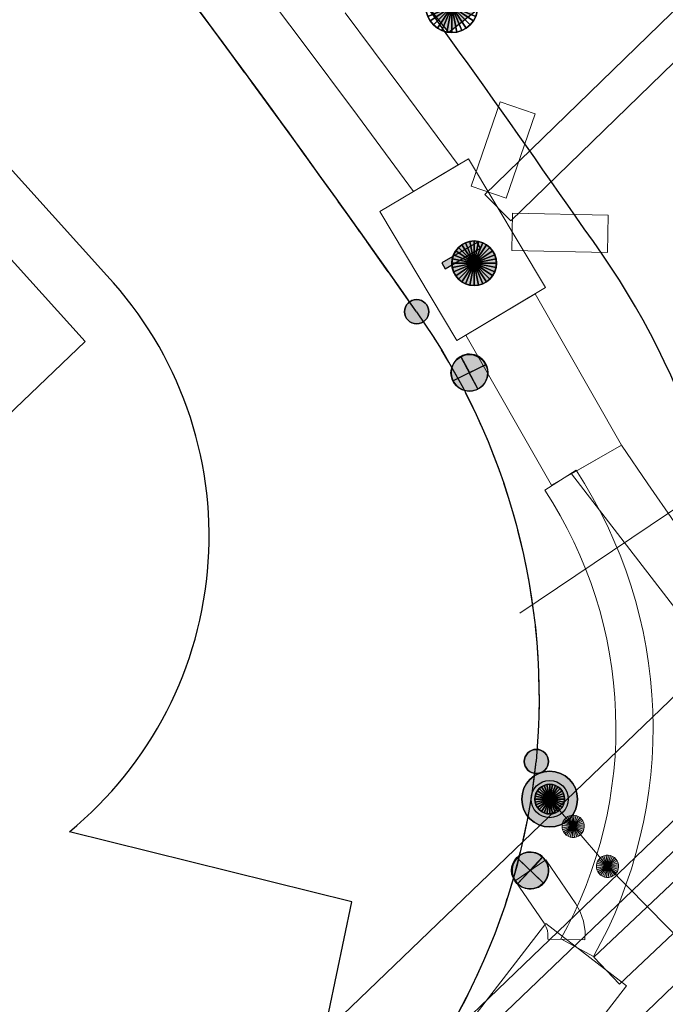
# Model space of a CAD drawing. Header units: metres. Extents: x 2695560 to 2696939, y 1260491 to 1262050.
# Tile 188 of 256: x 2695706 to 2695715, y 1261016 to 1261029. Entities that reach past the tile are written whole.
import ezdxf

# ---------------------------------------------------------------- set-up
doc = ezdxf.new("R2010")
doc.units = ezdxf.units.M
doc.linetypes.add('AUSGEZOGEN', pattern=[0])
doc.linetypes.add('STRICHLINIE_S4', pattern=[0.66, 0.5, -0.16])
for name, color, linetype in [('XR$1$AV_Grenzpunkte', 7, 'AUSGEZOGEN'), ('XR$1$AV_Linien (BB)', 7, 'AUSGEZOGEN'), ('XR$1$AV_Selbst. und dauerne Rechte', 7, 'AUSGEZOGEN'), ('XR$1$AW_LK_Schachtdeckel', 24, 'AUSGEZOGEN'), ('XR$1$EW_LK_Bauwerk_FL_Linie_Punkt', 1, 'AUSGEZOGEN'), ('XR$1$EW_LK_Knoten', 1, 'AUSGEZOGEN'), ('XR$1$Liegenschaftsgrenzen', 7, 'AUSGEZOGEN'), ('XR$1$PFAV', 255, 'AUSGEZOGEN'), ('XR$1$PFAW', 255, 'AUSGEZOGEN'), ('XR$1$PFEW', 255, 'AUSGEZOGEN'), ('XR$1$PFWA', 255, 'AUSGEZOGEN'), ('XR$1$RAEW', 8, 'AUSGEZOGEN'), ('XR$1$RP_Abstandslinie', 7, 'AUSGEZOGEN'), ('XR$1$WA_LK_Hydrant', 171, 'AUSGEZOGEN')]:
    doc.layers.add(name, color=color, linetype=linetype)
for name, color, linetype, lineweight in [('XR$2$ABW-LinieFlaeche-R-genau', 4, 'AUSGEZOGEN', 18), ('XR$2$ABW-Punkt', 6, 'AUSGEZOGEN', 18), ('XR$2$ELE-Flaeche-oberirdisch', 1, 'AUSGEZOGEN', 18), ('XR$2$ELE-LinieFlaeche-genau', 1, 'AUSGEZOGEN', 18), ('XR$2$ELE-Punkt', 1, 'AUSGEZOGEN', 18), ('XR$2$GAS-Linie-genau', 12, 'AUSGEZOGEN', 18), ('XR$2$KOM-Linie-U-genau', 91, 'AUSGEZOGEN', 18), ('XR$2$WAS-Linie-genau', 5, 'AUSGEZOGEN', 18), ('XR$2$WAS-Punkt', 5, 'AUSGEZOGEN', 18)]:
    doc.layers.add(name, color=color, linetype=linetype, lineweight=lineweight)

# ---------------------------------------------------------------- blocks, each defined once
blk = doc.blocks.new('COMPLEXOBJECT_358')
at = {"layer": 'XR$1$AV_Linien (BB)', "color": 7, "linetype": 'AUSGEZOGEN', "transparency": 33554687}
for centre, radius, start, end in [((5704.202, 11020.236), 10.685, 326.3382, 353.8459), ((5674.457, 11042.306), 47.712, 319.4138, 324.0778)]:
    blk.add_arc(centre, radius, start, end, dxfattribs=at)
blk = doc.blocks.new('COMPLEXOBJECT_441')
at = {"layer": 'XR$1$AV_Linien (BB)', "color": 7, "linetype": 'AUSGEZOGEN', "transparency": 33554687}
for centre, radius, start, end in [((5557.181, 10918.795), 189.302, 34.7268, 38.48502), ((5704.194, 11020.24), 10.692, 1.053, 36.7296)]:
    blk.add_arc(centre, radius, start, end, dxfattribs=at)
blk = doc.blocks.new('COMPLEXOBJECT_633')
at = {"layer": 'XR$1$AV_Linien (BB)', "color": 7, "linetype": 'AUSGEZOGEN', "transparency": 33554687}
blk.add_line((5706.344, 11026.006), (5695.847, 11037.644), dxfattribs=at)
blk.add_lwpolyline([(5704.837, 11010.71), (5705.56, 11013.233), (5706.089, 11013.052), (5706.314, 11013.677), (5706.887, 11013.562), (5707.367, 11015.494), (5709.122, 11015.117), (5709.637, 11017.583), (5705.838, 11018.524)], dxfattribs=at)
blk.add_arc((5702.569, 11022.503), 5.15, 309.4057, 42.8563, dxfattribs=at)
blk = doc.blocks.new('COMPLEXOBJECT_634')
at = {"layer": 'XR$1$AV_Linien (BB)', "color": 7, "linetype": 'AUSGEZOGEN', "transparency": 33554687}
for centre, radius, start, end in [((5553.205, 10915.063), 192.212, 35.07601, 36.86052), ((5703.159, 11020.324), 9.002, 354.5536, 35.2503), ((5703.113, 11020.407), 9.055, 313.8803, 354.0605)]:
    blk.add_arc(centre, radius, start, end, dxfattribs=at)
blk = doc.blocks.new('COMPLEXOBJECT_1156')
at = {"layer": 'XR$1$AV_Selbst. und dauerne Rechte', "color": 255, "linetype": 'AUSGEZOGEN', "transparency": 33554687}
for centre, radius, start, end in [((5551.553, 10913.861), 194.255, 35.08599, 42.09804), ((5703.159, 11020.324), 9.002, 354.5536, 35.2503), ((5703.113, 11020.407), 9.055, 313.8803, 354.0605)]:
    blk.add_arc(centre, radius, start, end, dxfattribs=at)
blk = doc.blocks.new('COMPLEXOBJECT_1157')
at = {"layer": 'XR$1$AV_Selbst. und dauerne Rechte', "color": 7, "linetype": 'STRICHLINIE_S4', "transparency": 33554687}
for centre, radius, start, end in [((5551.553, 10913.861), 194.255, 35.08599, 42.09804), ((5703.159, 11020.324), 9.002, 354.5536, 35.2503), ((5703.113, 11020.407), 9.055, 313.8803, 354.0605)]:
    blk.add_arc(centre, radius, start, end, dxfattribs=at)
blk = doc.blocks.new('COMPLEXOBJECT_1390')
at = {"layer": 'XR$1$Liegenschaftsgrenzen', "color": 7, "linetype": 'AUSGEZOGEN', "transparency": 33554687}
for centre, radius, start, end in [((5551.553, 10913.861), 194.255, 35.08599, 42.09804), ((5703.159, 11020.324), 9.002, 354.5536, 35.2503), ((5703.113, 11020.407), 9.055, 313.8803, 354.0605)]:
    blk.add_arc(centre, radius, start, end, dxfattribs=at)
blk = doc.blocks.new('BAV15')
at = {"layer": 'XR$1$PFAV', "transparency": 33554687}
blk.add_hatch(color=7, dxfattribs=at).paths.add_polyline_path([(0.5, 0), (0.49, 0.101), (0.459, 0.197), (0.41, 0.286), (0.344, 0.362), (0.264, 0.424), (0.174, 0.469), (0.076, 0.494), (-0.025, 0.499), (-0.125, 0.484), (-0.22, 0.449), (-0.306, 0.395), (-0.379, 0.326), (-0.437, 0.243), (-0.477, 0.15), (-0.497, 0.051), (-0.497, -0.051), (-0.477, -0.15), (-0.437, -0.243), (-0.379, -0.326), (-0.306, -0.395), (-0.22, -0.449), (-0.125, -0.484), (-0.025, -0.499), (0.076, -0.494), (0.174, -0.469), (0.264, -0.424), (0.344, -0.362), (0.41, -0.286), (0.459, -0.197), (0.49, -0.101)])
at = {"color": 7, "transparency": 33554687}
for start, end in [(90, 270), (270, 90)]:
    blk.add_arc((0, 0), 0.5, start, end, dxfattribs=at)
at = {"layer": 'XR$1$PFAV', "transparency": 33554687}
blk.add_circle((0, 0), 0.5, dxfattribs=at)
blk = doc.blocks.new('BAW2089')
at = {"layer": 'XR$1$PFAW', "transparency": 33554687}
blk.add_hatch(color=7, dxfattribs=at).paths.add_polyline_path([(-0.5, 0.5), (-0.5, -0.5), (0.5, -0.5), (0.5, 0.5)])
at = {"transparency": 33554687}
blk.add_lwpolyline([(-0.5, 0.5), (0.5, 0.5), (0.5, -0.5), (-0.5, -0.5), (-0.5, 0.5)], close=True, dxfattribs=at)
at = {"layer": 'XR$1$PFAW', "transparency": 33554687}
blk.add_lwpolyline([(-0.5, 0.5), (0.5, 0.5), (0.5, -0.5), (-0.5, -0.5), (-0.5, 0.5)], close=True, dxfattribs=at)
blk = doc.blocks.new('BWA2009')
at = {"true_color": 0x000000, "transparency": 33554687}
blk.add_hatch(color=18, dxfattribs=at).paths.add_polyline_path([(0.333, 0), (0.327, 0.067), (0.306, 0.131), (0.274, 0.19), (0.23, 0.242), (0.176, 0.283), (0.116, 0.313), (0.05, 0.329), (-0.017, 0.333), (-0.084, 0.323), (-0.147, 0.299), (-0.204, 0.264), (-0.253, 0.217), (-0.291, 0.162), (-0.318, 0.1), (-0.332, 0.034), (-0.332, -0.034), (-0.318, -0.1), (-0.291, -0.162), (-0.253, -0.217), (-0.204, -0.264), (-0.147, -0.299), (-0.084, -0.323), (-0.017, -0.333), (0.05, -0.329), (0.116, -0.313), (0.176, -0.283), (0.23, -0.242), (0.274, -0.19), (0.306, -0.131), (0.327, -0.067)])
at = {"layer": 'XR$1$PFWA', "transparency": 33554687}
blk.add_hatch(color=7, dxfattribs=at).paths.add_polyline_path([(0.5, 0), (0.49, 0.101), (0.459, 0.197), (0.41, 0.286), (0.344, 0.362), (0.264, 0.424), (0.174, 0.469), (0.076, 0.494), (-0.025, 0.499), (-0.125, 0.484), (-0.22, 0.449), (-0.306, 0.395), (-0.379, 0.326), (-0.437, 0.243), (-0.477, 0.15), (-0.497, 0.051), (-0.497, -0.051), (-0.477, -0.15), (-0.437, -0.243), (-0.379, -0.326), (-0.306, -0.395), (-0.22, -0.449), (-0.125, -0.484), (-0.025, -0.499), (0.076, -0.494), (0.174, -0.469), (0.264, -0.424), (0.344, -0.362), (0.41, -0.286), (0.459, -0.197), (0.49, -0.101)])
at = {"transparency": 33554687}
blk.add_circle((0, 0), 0.333, dxfattribs=at)
for start, end in [(90, 180), (0, 90), (180, 270), (270, 0)]:
    blk.add_arc((0, 0), 0.5, start, end, dxfattribs=at)
at = {"layer": 'XR$1$PFWA', "transparency": 33554687}
blk.add_circle((0, 0), 0.5, dxfattribs=at)
blk = doc.blocks.new('BEW15')
at = {"layer": 'XR$1$PFEW', "transparency": 33554687}
h = blk.add_hatch(color=7, dxfattribs=at)
h.paths.add_polyline_path([(-0.5, 0), (-0.497, -0.05), (-0.489, -0.1), (-0.477, -0.15), (-0.459, -0.197), (-0.437, -0.242), (-0.41, -0.285), (-0.379, -0.326), (-0.344, -0.362), (-0.306, -0.395), (-0.264, -0.424), (-0.22, -0.449), (-0.173, -0.469), (-0.125, -0.484), (-0.075, -0.494), (-0.025, -0.499), (0.026, -0.499), (0.076, -0.494), (0.126, -0.484), (0.174, -0.469), (0.22, -0.449), (0.265, -0.424), (0.306, -0.395), (0.345, -0.362), (0.38, -0.326), (0.411, -0.285), (0.437, -0.242), (0.46, -0.197), (0.477, -0.15), (0.49, -0.1), (0.498, -0.05), (0.5, 0), (0.498, 0.051), (0.49, 0.101), (0.477, 0.15), (0.46, 0.197), (0.437, 0.243), (0.411, 0.286), (0.38, 0.326), (0.345, 0.363), (0.306, 0.396), (0.265, 0.424), (0.22, 0.449), (0.174, 0.469), (0.126, 0.484), (0.076, 0.494), (0.026, 0.5), (-0.025, 0.5), (-0.075, 0.494), (-0.125, 0.484), (-0.173, 0.469), (-0.22, 0.449), (-0.264, 0.424), (-0.306, 0.396), (-0.344, 0.363), (-0.379, 0.326), (-0.41, 0.286), (-0.437, 0.243), (-0.459, 0.197), (-0.477, 0.15), (-0.489, 0.101), (-0.497, 0.051)])
h.paths.add_polyline_path([(0.01, 0.001), (0.01, 0), (0.01, -0.001), (0.01, -0.002), (0.01, -0.003), (0.009, -0.004), (0.009, -0.005), (0.009, -0.006), (0.008, -0.006), (0.007, -0.007), (0.006, -0.008), (0.006, -0.008), (0.005, -0.009), (0.004, -0.009), (0.003, -0.01), (0.002, -0.01), (0.001, -0.01), (0, -0.01), (-0.001, -0.01), (-0.002, -0.01), (-0.003, -0.009), (-0.004, -0.009), (-0.005, -0.008), (-0.006, -0.008), (-0.007, -0.007), (-0.007, -0.006), (-0.008, -0.006), (-0.008, -0.005), (-0.009, -0.004), (-0.009, -0.003), (-0.009, -0.002), (-0.01, -0.001), (-0.01, 0), (-0.01, 0.001), (-0.009, 0.002), (-0.009, 0.003), (-0.009, 0.004), (-0.008, 0.005), (-0.008, 0.006), (-0.007, 0.007), (-0.007, 0.007), (-0.006, 0.008), (-0.005, 0.009), (-0.004, 0.009), (-0.003, 0.01), (-0.002, 0.01), (-0.001, 0.01), (0, 0.01), (0.001, 0.01), (0.002, 0.01), (0.003, 0.01), (0.004, 0.01), (0.005, 0.009), (0.006, 0.009), (0.006, 0.008), (0.007, 0.007), (0.008, 0.007), (0.009, 0.006), (0.009, 0.005), (0.009, 0.004), (0.01, 0.003), (0.01, 0.002)], flags=16)
at = {"color": 1, "transparency": 33554687}
for start, end in [(0, 180), (180, 0)]:
    blk.add_arc((0, 0), 0.5, start, end, dxfattribs=at)
at = {"layer": 'XR$1$PFEW', "transparency": 33554687}
blk.add_circle((0, 0), 0.5, dxfattribs=at)
blk = doc.blocks.new('BEWLP2561')
at = {"layer": 'XR$1$PFEW', "transparency": 33554687}
blk.add_hatch(color=7, dxfattribs=at).paths.add_polyline_path([(0.488, 0), (0.478, 0.101), (0.448, 0.197), (0.399, 0.286), (0.333, 0.362), (0.253, 0.424), (0.162, 0.469), (0.064, 0.494), (-0.037, 0.499), (-0.137, 0.484), (-0.232, 0.449), (-0.318, 0.395), (-0.391, 0.326), (-0.449, 0.243), (-0.489, 0.15), (-0.509, 0.051), (-0.509, -0.051), (-0.489, -0.15), (-0.449, -0.243), (-0.391, -0.326), (-0.318, -0.395), (-0.232, -0.449), (-0.137, -0.484), (-0.037, -0.499), (0.064, -0.494), (0.162, -0.469), (0.253, -0.424), (0.333, -0.362), (0.399, -0.286), (0.448, -0.197), (0.478, -0.101)])
at = {"layer": 'XR$1$RAEW', "transparency": 33554687}
for points in [[(-0.324, -0.38), (-0.009, 0.003), (-0.38, 0.325), (-0.396, 0.305), (-0.411, 0.285), (-0.425, 0.263), (-0.438, 0.242), (-0.449, 0.219), (-0.46, 0.196), (-0.469, 0.172), (-0.477, 0.148), (-0.484, 0.124), (-0.49, 0.099), (-0.494, 0.074), (-0.497, 0.049), (-0.499, 0.024), (-0.5, -0.001), (-0.499, -0.027), (-0.497, -0.052), (-0.494, -0.077), (-0.489, -0.102), (-0.484, -0.127), (-0.477, -0.151), (-0.468, -0.175), (-0.459, -0.198), (-0.448, -0.221), (-0.436, -0.244), (-0.423, -0.266), (-0.409, -0.287), (-0.394, -0.307), (-0.378, -0.327), (-0.361, -0.346), (-0.343, -0.363)], [(0.306, 0.386), (0, 0), (0.381, -0.325), (0.397, -0.305), (0.411, -0.284), (0.425, -0.262), (0.438, -0.24), (0.449, -0.217), (0.459, -0.193), (0.468, -0.169), (0.476, -0.144), (0.483, -0.12), (0.488, -0.094), (0.492, -0.069), (0.494, -0.043), (0.495, -0.018), (0.495, 0.008), (0.494, 0.034), (0.491, 0.059), (0.487, 0.084), (0.482, 0.11), (0.475, 0.134), (0.468, 0.159), (0.459, 0.183), (0.448, 0.206), (0.437, 0.229), (0.424, 0.252), (0.41, 0.273), (0.395, 0.294), (0.379, 0.314), (0.362, 0.334), (0.345, 0.352), (0.326, 0.37)]]:
    blk.add_hatch(color=1, dxfattribs=at).paths.add_polyline_path(points)
at = {"color": 1, "transparency": 33554687}
for p, q in [((0.381, -0.325), (-0.38, 0.325)), ((-0.324, -0.38), (0.306, 0.386))]:
    blk.add_line(p, q, dxfattribs=at)
for start, end in [(91.3809, 268.6191), (268.6191, 91.3809)]:
    blk.add_arc((0, 0), 0.5, start, end, dxfattribs=at)
at = {"layer": 'XR$1$PFEW', "transparency": 33554687}
blk.add_circle((-0.012, 0, -0.993), 0.5, dxfattribs=at)
at = {"layer": 'XR$1$RAEW', "color": 1, "transparency": 33554687}
for points in [[(-0.324, -0.38), (-0.009, 0.003), (-0.38, 0.325)], [(0.306, 0.386), (0, 0), (0.381, -0.325)]]:
    blk.add_lwpolyline(points, dxfattribs=at)
for centre, start, end in [((0, 0), 139.4821, 229.5111), ((-0.004, -0.006), 320.3659, 51.6348)]:
    blk.add_arc(centre, 0.5, start, end, dxfattribs=at)
blk = doc.blocks.new('BEWG5')
at = {"transparency": 33554687}
blk.add_hatch(color=1, dxfattribs=at).paths.add_polyline_path([(-0.083375, -0.5), (0.083375, -0.5), (0.083375, 0.5), (-0.083375, 0.5)])
at = {"color": 1, "transparency": 33554687}
blk.add_lwpolyline([(-0.083375, -0.5), (0.083375, -0.5), (0.083375, 0.5), (-0.083375, 0.5), (-0.083375, -0.5)], close=True, dxfattribs=at)
blk = doc.blocks.new('ELE-SCHACHT_RUND')
at = {"layer": 'XR$2$ELE-Punkt', "linetype": 'AUSGEZOGEN', "lineweight": 25, "transparency": 33554687}
for points in [[(-115, 277, 2500), (0, 0, 2500), (-167, 249, 2500)], [(-115, 277), (0, 0), (-167, 249)], [(-115, 277, 2500), (-115, 277), (-167, 249), (-167, 249, 2500)], [(-59, 294, 2500), (0, 0, 2500), (-115, 277, 2500)], [(-59, 294), (0, 0), (-115, 277)], [(-59, 294, 2500), (-59, 294), (-115, 277), (-115, 277, 2500)], [(0, 300, 2500), (0, 0, 2500), (-59, 294, 2500)], [(0, 300), (0, 0), (-59, 294)], [(0, 300, 2500), (0, 300), (-59, 294), (-59, 294, 2500)], [(59, 294, 2500), (0, 0, 2500), (0, 300, 2500)], [(59, 294), (0, 0), (0, 300)], [(59, 294, 2500), (59, 294), (0, 300), (0, 300, 2500)], [(115, 277, 2500), (0, 0, 2500), (59, 294, 2500)], [(115, 277), (0, 0), (59, 294)], [(167, 249, 2500), (0, 0, 2500), (115, 277, 2500)], [(167, 249), (0, 0), (115, 277)], [(115, 277, 2500), (115, 277), (59, 294), (59, 294, 2500)], [(167, 249, 2500), (167, 249), (115, 277), (115, 277, 2500)], [(-249, 167, 2500), (0, 0, 2500), (-277, 115, 2500)], [(-249, 167), (0, 0), (-277, 115)], [(-249, 167, 2500), (-249, 167), (-277, 115), (-277, 115, 2500)], [(-212, 212, 2500), (0, 0, 2500), (-249, 167, 2500)], [(-212, 212), (0, 0), (-249, 167)], [(-212, 212, 2500), (-212, 212), (-249, 167), (-249, 167, 2500)], [(-167, 249, 2500), (0, 0, 2500), (-212, 212, 2500)], [(-167, 249), (0, 0), (-212, 212)], [(-167, 249, 2500), (-167, 249), (-212, 212), (-212, 212, 2500)], [(212, 212, 2500), (0, 0, 2500), (167, 249, 2500)], [(212, 212), (0, 0), (167, 249)], [(249, 167, 2500), (0, 0, 2500), (212, 212, 2500)], [(249, 167), (0, 0), (212, 212)], [(277, 115, 2500), (0, 0, 2500), (249, 167, 2500)], [(277, 115), (0, 0), (249, 167)], [(212, 212, 2500), (212, 212), (167, 249), (167, 249, 2500)], [(249, 167, 2500), (249, 167), (212, 212), (212, 212, 2500)], [(277, 115, 2500), (277, 115), (249, 167), (249, 167, 2500)], [(-294, 59, 2500), (0, 0, 2500), (-300, 0, 2500)], [(-294, 59), (0, 0), (-300, 0)], [(-294, 59, 2500), (-294, 59), (-300, 0), (-300, 0, 2500)], [(-300, 0, 2500), (0, 0, 2500), (-294, -59, 2500)], [(-300, 0), (0, 0), (-294, -59)], [(-277, 115, 2500), (0, 0, 2500), (-294, 59, 2500)], [(-277, 115), (0, 0), (-294, 59)], [(-277, 115, 2500), (-277, 115), (-294, 59), (-294, 59, 2500)], [(-294, -59, 2500), (0, 0, 2500), (-277, -115, 2500)], [(-294, -59), (0, 0), (-277, -115)], [(-277, -115, 2500), (0, 0, 2500), (-249, -167, 2500)], [(-277, -115), (0, 0), (-249, -167)], [(-249, -167, 2500), (0, 0, 2500), (-212, -212, 2500)], [(-249, -167), (0, 0), (-212, -212)], [(-212, -212, 2500), (0, 0, 2500), (-167, -249, 2500)], [(-212, -212), (0, 0), (-167, -249)], [(-167, -249, 2500), (0, 0, 2500), (-115, -277, 2500)], [(-167, -249), (0, 0), (-115, -277)], [(-115, -277, 2500), (0, 0, 2500), (-59, -294, 2500)], [(-115, -277), (0, 0), (-59, -294)], [(-59, -294, 2500), (0, 0, 2500), (0, -300, 2500)], [(-59, -294), (0, 0), (0, -300)], [(294, 59, 2500), (0, 0, 2500), (277, 115, 2500)], [(294, 59), (0, 0), (277, 115)], [(300, 0, 2500), (0, 0, 2500), (294, 59, 2500)], [(300, 0), (0, 0), (294, 59)], [(0, -300, 2500), (0, 0, 2500), (59, -294, 2500)], [(59, -294, 2500), (0, 0, 2500), (115, -277, 2500)], [(115, -277, 2500), (0, 0, 2500), (167, -249, 2500)], [(167, -249, 2500), (0, 0, 2500), (212, -212, 2500)], [(212, -212, 2500), (0, 0, 2500), (249, -167, 2500)], [(249, -167, 2500), (0, 0, 2500), (277, -115, 2500)], [(277, -115, 2500), (0, 0, 2500), (294, -59, 2500)], [(294, -59, 2500), (0, 0, 2500), (300, 0, 2500)], [(0, -300), (0, 0), (59, -294)], [(59, -294), (0, 0), (115, -277)], [(115, -277), (0, 0), (167, -249)], [(167, -249), (0, 0), (212, -212)], [(212, -212), (0, 0), (249, -167)], [(249, -167), (0, 0), (277, -115)], [(277, -115), (0, 0), (294, -59)], [(294, -59), (0, 0), (300, 0)], [(294, 59, 2500), (294, 59), (277, 115), (277, 115, 2500)], [(300, 0, 2500), (300, 0), (294, 59), (294, 59, 2500)], [(-300, 0, 2500), (-300, 0), (-294, -59), (-294, -59, 2500)], [(-294, -59, 2500), (-294, -59), (-277, -115), (-277, -115, 2500)], [(-277, -115, 2500), (-277, -115), (-249, -167), (-249, -167, 2500)], [(249, -167, 2500), (249, -167), (277, -115), (277, -115, 2500)], [(277, -115, 2500), (277, -115), (294, -59), (294, -59, 2500)], [(294, -59, 2500), (294, -59), (300, 0), (300, 0, 2500)], [(-249, -167, 2500), (-249, -167), (-212, -212), (-212, -212, 2500)], [(-212, -212, 2500), (-212, -212), (-167, -249), (-167, -249, 2500)], [(-167, -249, 2500), (-167, -249), (-115, -277), (-115, -277, 2500)], [(115, -277, 2500), (115, -277), (167, -249), (167, -249, 2500)], [(167, -249, 2500), (167, -249), (212, -212), (212, -212, 2500)], [(212, -212, 2500), (212, -212), (249, -167), (249, -167, 2500)], [(-115, -277, 2500), (-115, -277), (-59, -294), (-59, -294, 2500)], [(-59, -294, 2500), (-59, -294), (0, -300), (0, -300, 2500)], [(0, -300, 2500), (0, -300), (59, -294), (59, -294, 2500)], [(59, -294, 2500), (59, -294), (115, -277), (115, -277, 2500)]]:
    blk.add_3dface(points, dxfattribs=at)
blk = doc.blocks.new('WAS-OBERFLURHYDRANT')
at = {"layer": 'XR$2$WAS-Punkt', "linetype": 'AUSGEZOGEN', "transparency": 33554687}
blk.add_hatch(color=5, dxfattribs=at).paths.add_polyline_path([(0, -200), (20, -199), (40, -196), (60, -191), (79, -184), (97, -175), (114, -164), (130, -152), (145, -138), (158, -122), (170, -106), (180, -88), (188, -69), (194, -50), (198, -30), (200, -10), (200, 10), (198, 30), (194, 50), (188, 69), (180, 88), (170, 106), (158, 122), (145, 138), (130, 152), (114, 164), (97, 175), (79, 184), (60, 191), (40, 196), (20, 199), (0, 200), (-20, 199), (-40, 196), (-60, 191), (-79, 184), (-97, 175), (-114, 164), (-130, 152), (-145, 138), (-158, 122), (-170, 106), (-180, 88), (-188, 69), (-194, 50), (-198, 30), (-200, 10), (-200, -10), (-198, -30), (-194, -50), (-188, -69), (-180, -88), (-170, -106), (-158, -122), (-145, -138), (-130, -152), (-114, -164), (-97, -175), (-79, -184), (-60, -191), (-40, -196), (-20, -199)])
at = {"layer": 'XR$2$WAS-Punkt', "linetype": 'AUSGEZOGEN', "lineweight": 25, "transparency": 33554687}
for points in [[(-141, 141, 2500), (0, 0, 2500), (-166, 111, 2500)], [(-141, 141), (0, 0), (-166, 111)], [(-141, 141, 2500), (-141, 141), (-166, 111), (-166, 111, 2500)], [(-111, 166, 2500), (0, 0, 2500), (-141, 141, 2500)], [(-111, 166), (0, 0), (-141, 141)], [(-111, 166, 2500), (-111, 166), (-141, 141), (-141, 141, 2500)], [(-77, 185, 2500), (0, 0, 2500), (-111, 166, 2500)], [(-77, 185), (0, 0), (-111, 166)], [(-77, 185, 2500), (-77, 185), (-111, 166), (-111, 166, 2500)], [(-39, 196, 2500), (0, 0, 2500), (-77, 185, 2500)], [(-39, 196), (0, 0), (-77, 185)], [(-39, 196, 2500), (-39, 196), (-77, 185), (-77, 185, 2500)], [(0, 200, 2500), (0, 0, 2500), (-39, 196, 2500)], [(0, 200), (0, 0), (-39, 196)], [(0, 200, 2500), (0, 200), (-39, 196), (-39, 196, 2500)], [(39, 196, 2500), (0, 0, 2500), (0, 200, 2500)], [(39, 196), (0, 0), (0, 200)], [(39, 196, 2500), (39, 196), (0, 200), (0, 200, 2500)], [(77, 185, 2500), (0, 0, 2500), (39, 196, 2500)], [(77, 185), (0, 0), (39, 196)], [(111, 166, 2500), (0, 0, 2500), (77, 185, 2500)], [(111, 166), (0, 0), (77, 185)], [(141, 141, 2500), (0, 0, 2500), (111, 166, 2500)], [(141, 141), (0, 0), (111, 166)], [(166, 111, 2500), (0, 0, 2500), (141, 141, 2500)], [(166, 111), (0, 0), (141, 141)], [(77, 185, 2500), (77, 185), (39, 196), (39, 196, 2500)], [(111, 166, 2500), (111, 166), (77, 185), (77, 185, 2500)], [(141, 141, 2500), (141, 141), (111, 166), (111, 166, 2500)], [(166, 111, 2500), (166, 111), (141, 141), (141, 141, 2500)], [(-196, 39, 2500), (0, 0, 2500), (-200, 0, 2500)], [(-196, 39), (0, 0), (-200, 0)], [(-196, 39, 2500), (-196, 39), (-200, 0), (-200, 0, 2500)], [(-200, 0, 2500), (0, 0, 2500), (-196, -39, 2500)], [(-200, 0), (0, 0), (-196, -39)], [(-185, 77, 2500), (0, 0, 2500), (-196, 39, 2500)], [(-185, 77), (0, 0), (-196, 39)], [(-185, 77, 2500), (-185, 77), (-196, 39), (-196, 39, 2500)], [(-196, -39, 2500), (0, 0, 2500), (-185, -77, 2500)], [(-196, -39), (0, 0), (-185, -77)], [(-166, 111, 2500), (0, 0, 2500), (-185, 77, 2500)], [(-166, 111), (0, 0), (-185, 77)], [(-166, 111, 2500), (-166, 111), (-185, 77), (-185, 77, 2500)], [(-185, -77, 2500), (0, 0, 2500), (-166, -111, 2500)], [(-185, -77), (0, 0), (-166, -111)], [(-166, -111, 2500), (0, 0, 2500), (-141, -141, 2500)], [(-166, -111), (0, 0), (-141, -141)], [(-141, -141, 2500), (0, 0, 2500), (-111, -166, 2500)], [(-141, -141), (0, 0), (-111, -166)], [(-111, -166, 2500), (0, 0, 2500), (-77, -185, 2500)], [(-111, -166), (0, 0), (-77, -185)], [(-77, -185, 2500), (0, 0, 2500), (-39, -196, 2500)], [(-77, -185), (0, 0), (-39, -196)], [(-39, -196, 2500), (0, 0, 2500), (0, -200, 2500)], [(-39, -196), (0, 0), (0, -200)], [(185, 77, 2500), (0, 0, 2500), (166, 111, 2500)], [(185, 77), (0, 0), (166, 111)], [(196, 39, 2500), (0, 0, 2500), (185, 77, 2500)], [(196, 39), (0, 0), (185, 77)], [(200, 0, 2500), (0, 0, 2500), (196, 39, 2500)], [(200, 0), (0, 0), (196, 39)], [(0, -200, 2500), (0, 0, 2500), (39, -196, 2500)], [(39, -196, 2500), (0, 0, 2500), (77, -185, 2500)], [(77, -185, 2500), (0, 0, 2500), (111, -166, 2500)], [(111, -166, 2500), (0, 0, 2500), (141, -141, 2500)], [(141, -141, 2500), (0, 0, 2500), (166, -111, 2500)], [(166, -111, 2500), (0, 0, 2500), (185, -77, 2500)], [(185, -77, 2500), (0, 0, 2500), (196, -39, 2500)], [(196, -39, 2500), (0, 0, 2500), (200, 0, 2500)], [(0, -200), (0, 0), (39, -196)], [(39, -196), (0, 0), (77, -185)], [(77, -185), (0, 0), (111, -166)], [(111, -166), (0, 0), (141, -141)], [(141, -141), (0, 0), (166, -111)], [(166, -111), (0, 0), (185, -77)], [(185, -77), (0, 0), (196, -39)], [(196, -39), (0, 0), (200, 0)], [(185, 77, 2500), (185, 77), (166, 111), (166, 111, 2500)], [(196, 39, 2500), (196, 39), (185, 77), (185, 77, 2500)], [(200, 0, 2500), (200, 0), (196, 39), (196, 39, 2500)], [(-200, 0, 2500), (-200, 0), (-196, -39), (-196, -39, 2500)], [(-196, -39, 2500), (-196, -39), (-185, -77), (-185, -77, 2500)], [(-185, -77, 2500), (-185, -77), (-166, -111), (-166, -111, 2500)], [(-166, -111, 2500), (-166, -111), (-141, -141), (-141, -141, 2500)], [(141, -141, 2500), (141, -141), (166, -111), (166, -111, 2500)], [(166, -111, 2500), (166, -111), (185, -77), (185, -77, 2500)], [(185, -77, 2500), (185, -77), (196, -39), (196, -39, 2500)], [(196, -39, 2500), (196, -39), (200, 0), (200, 0, 2500)], [(-141, -141, 2500), (-141, -141), (-111, -166), (-111, -166, 2500)], [(-111, -166, 2500), (-111, -166), (-77, -185), (-77, -185, 2500)], [(-77, -185, 2500), (-77, -185), (-39, -196), (-39, -196, 2500)], [(-39, -196, 2500), (-39, -196), (0, -200), (0, -200, 2500)], [(0, -200, 2500), (0, -200), (39, -196), (39, -196, 2500)], [(39, -196, 2500), (39, -196), (77, -185), (77, -185, 2500)], [(77, -185, 2500), (77, -185), (111, -166), (111, -166, 2500)], [(111, -166, 2500), (111, -166), (141, -141), (141, -141, 2500)]]:
    blk.add_3dface(points, dxfattribs=at)
blk = doc.blocks.new('WAS-BOGEN_VERTIKAL')
at = {"layer": 'XR$2$WAS-Punkt', "transparency": 33554687}
blk.add_hatch(color=5, dxfattribs=at).paths.add_polyline_path([(0, -150), (15, -149), (30, -147), (45, -143), (59, -138), (73, -131), (86, -123), (98, -114), (109, -103), (119, -92), (127, -79), (135, -66), (141, -52), (145, -38), (148, -23), (150, -8), (150, 8), (148, 23), (145, 38), (141, 52), (135, 66), (127, 79), (119, 92), (109, 103), (98, 114), (86, 123), (73, 131), (59, 138), (45, 143), (30, 147), (15, 149), (0, 150), (-15, 149), (-30, 147), (-45, 143), (-59, 138), (-73, 131), (-86, 123), (-98, 114), (-109, 103), (-119, 92), (-127, 79), (-135, 66), (-141, 52), (-145, 38), (-148, 23), (-150, 8), (-150, -8), (-148, -23), (-145, -38), (-141, -52), (-135, -66), (-127, -79), (-119, -92), (-109, -103), (-98, -114), (-86, -123), (-73, -131), (-59, -138), (-45, -143), (-30, -147), (-15, -149)])
at = {"layer": 'XR$2$WAS-Punkt', "lineweight": 13, "transparency": 33554687}
for points in [[(-57, 139, 2500), (0, 0, 2500), (-83, 125, 2500)], [(-57, 139), (0, 0), (-83, 125)], [(-57, 139, 2500), (-57, 139), (-83, 125), (-83, 125, 2500)], [(-29, 147, 2500), (0, 0, 2500), (-57, 139, 2500)], [(-29, 147), (0, 0), (-57, 139)], [(-29, 147, 2500), (-29, 147), (-57, 139), (-57, 139, 2500)], [(0, 150, 2500), (0, 0, 2500), (-29, 147, 2500)], [(0, 150), (0, 0), (-29, 147)], [(0, 150, 2500), (0, 150), (-29, 147), (-29, 147, 2500)], [(29, 147, 2500), (0, 0, 2500), (0, 150, 2500)], [(29, 147), (0, 0), (0, 150)], [(29, 147, 2500), (29, 147), (0, 150), (0, 150, 2500)], [(57, 139, 2500), (0, 0, 2500), (29, 147, 2500)], [(57, 139), (0, 0), (29, 147)], [(83, 125, 2500), (0, 0, 2500), (57, 139, 2500)], [(83, 125), (0, 0), (57, 139)], [(57, 139, 2500), (57, 139), (29, 147), (29, 147, 2500)], [(83, 125, 2500), (83, 125), (57, 139), (57, 139, 2500)], [(-147, 29, 2500), (0, 0, 2500), (-150, 0, 2500)], [(-147, 29), (0, 0), (-150, 0)], [(-147, 29, 2500), (-147, 29), (-150, 0), (-150, 0, 2500)], [(-150, 0, 2500), (0, 0, 2500), (-147, -29, 2500)], [(-150, 0), (0, 0), (-147, -29)], [(-139, 57, 2500), (0, 0, 2500), (-147, 29, 2500)], [(-139, 57), (0, 0), (-147, 29)], [(-139, 57, 2500), (-139, 57), (-147, 29), (-147, 29, 2500)], [(-147, -29, 2500), (0, 0, 2500), (-139, -57, 2500)], [(-147, -29), (0, 0), (-139, -57)], [(-125, 83, 2500), (0, 0, 2500), (-139, 57, 2500)], [(-125, 83), (0, 0), (-139, 57)], [(-125, 83, 2500), (-125, 83), (-139, 57), (-139, 57, 2500)], [(-139, -57, 2500), (0, 0, 2500), (-125, -83, 2500)], [(-139, -57), (0, 0), (-125, -83)], [(-106, 106, 2500), (0, 0, 2500), (-125, 83, 2500)], [(-106, 106), (0, 0), (-125, 83)], [(-106, 106, 2500), (-106, 106), (-125, 83), (-125, 83, 2500)], [(-125, -83, 2500), (0, 0, 2500), (-106, -106, 2500)], [(-125, -83), (0, 0), (-106, -106)], [(-83, 125, 2500), (0, 0, 2500), (-106, 106, 2500)], [(-83, 125), (0, 0), (-106, 106)], [(-83, 125, 2500), (-83, 125), (-106, 106), (-106, 106, 2500)], [(-106, -106, 2500), (0, 0, 2500), (-83, -125, 2500)], [(-106, -106), (0, 0), (-83, -125)], [(-83, -125, 2500), (0, 0, 2500), (-57, -139, 2500)], [(-83, -125), (0, 0), (-57, -139)], [(-57, -139, 2500), (0, 0, 2500), (-29, -147, 2500)], [(-57, -139), (0, 0), (-29, -147)], [(-29, -147, 2500), (0, 0, 2500), (0, -150, 2500)], [(-29, -147), (0, 0), (0, -150)], [(106, 106, 2500), (0, 0, 2500), (83, 125, 2500)], [(106, 106), (0, 0), (83, 125)], [(125, 83, 2500), (0, 0, 2500), (106, 106, 2500)], [(125, 83), (0, 0), (106, 106)], [(139, 57, 2500), (0, 0, 2500), (125, 83, 2500)], [(139, 57), (0, 0), (125, 83)], [(147, 29, 2500), (0, 0, 2500), (139, 57, 2500)], [(147, 29), (0, 0), (139, 57)], [(150, 0, 2500), (0, 0, 2500), (147, 29, 2500)], [(150, 0), (0, 0), (147, 29)], [(0, -150, 2500), (0, 0, 2500), (29, -147, 2500)], [(29, -147, 2500), (0, 0, 2500), (57, -139, 2500)], [(57, -139, 2500), (0, 0, 2500), (83, -125, 2500)], [(83, -125, 2500), (0, 0, 2500), (106, -106, 2500)], [(106, -106, 2500), (0, 0, 2500), (125, -83, 2500)], [(125, -83, 2500), (0, 0, 2500), (139, -57, 2500)], [(139, -57, 2500), (0, 0, 2500), (147, -29, 2500)], [(147, -29, 2500), (0, 0, 2500), (150, 0, 2500)], [(0, -150), (0, 0), (29, -147)], [(29, -147), (0, 0), (57, -139)], [(57, -139), (0, 0), (83, -125)], [(83, -125), (0, 0), (106, -106)], [(106, -106), (0, 0), (125, -83)], [(125, -83), (0, 0), (139, -57)], [(139, -57), (0, 0), (147, -29)], [(147, -29), (0, 0), (150, 0)], [(106, 106, 2500), (106, 106), (83, 125), (83, 125, 2500)], [(125, 83, 2500), (125, 83), (106, 106), (106, 106, 2500)], [(139, 57, 2500), (139, 57), (125, 83), (125, 83, 2500)], [(147, 29, 2500), (147, 29), (139, 57), (139, 57, 2500)], [(150, 0, 2500), (150, 0), (147, 29), (147, 29, 2500)], [(-150, 0, 2500), (-150, 0), (-147, -29), (-147, -29, 2500)], [(-147, -29, 2500), (-147, -29), (-139, -57), (-139, -57, 2500)], [(-139, -57, 2500), (-139, -57), (-125, -83), (-125, -83, 2500)], [(-125, -83, 2500), (-125, -83), (-106, -106), (-106, -106, 2500)], [(-106, -106, 2500), (-106, -106), (-83, -125), (-83, -125, 2500)], [(-83, -125, 2500), (-83, -125), (-57, -139), (-57, -139, 2500)], [(57, -139, 2500), (57, -139), (83, -125), (83, -125, 2500)], [(83, -125, 2500), (83, -125), (106, -106), (106, -106, 2500)], [(106, -106, 2500), (106, -106), (125, -83), (125, -83, 2500)], [(125, -83, 2500), (125, -83), (139, -57), (139, -57, 2500)], [(139, -57, 2500), (139, -57), (147, -29), (147, -29, 2500)], [(147, -29, 2500), (147, -29), (150, 0), (150, 0, 2500)], [(-57, -139, 2500), (-57, -139), (-29, -147), (-29, -147, 2500)], [(-29, -147, 2500), (-29, -147), (0, -150), (0, -150, 2500)], [(0, -150, 2500), (0, -150), (29, -147), (29, -147, 2500)], [(29, -147, 2500), (29, -147), (57, -139), (57, -139, 2500)]]:
    blk.add_3dface(points, dxfattribs=at)
blk = doc.blocks.new('ABW-DECKEL')
at = {"layer": 'XR$2$ABW-Punkt', "linetype": 'AUSGEZOGEN', "lineweight": 25, "transparency": 33554687}
for points in [[(-194, 291, 2500), (0, 0, 2500), (-247, 247, 2500)], [(-194, 291), (0, 0), (-247, 247)], [(-194, 291, 2500), (-194, 291), (-247, 247), (-247, 247, 2500)], [(-134, 323, 2500), (0, 0, 2500), (-194, 291, 2500)], [(-134, 323), (0, 0), (-194, 291)], [(-134, 323, 2500), (-134, 323), (-194, 291), (-194, 291, 2500)], [(-68, 343, 2500), (0, 0, 2500), (-134, 323, 2500)], [(-68, 343), (0, 0), (-134, 323)], [(-68, 343, 2500), (-68, 343), (-134, 323), (-134, 323, 2500)], [(0, 350, 2500), (0, 0, 2500), (-68, 343, 2500)], [(0, 350), (0, 0), (-68, 343)], [(0, 350, 2500), (0, 350), (-68, 343), (-68, 343, 2500)], [(68, 343, 2500), (0, 0, 2500), (0, 350, 2500)], [(68, 343), (0, 0), (0, 350)], [(68, 343, 2500), (68, 343), (0, 350), (0, 350, 2500)], [(134, 323, 2500), (0, 0, 2500), (68, 343, 2500)], [(134, 323), (0, 0), (68, 343)], [(194, 291, 2500), (0, 0, 2500), (134, 323, 2500)], [(194, 291), (0, 0), (134, 323)], [(247, 247, 2500), (0, 0, 2500), (194, 291, 2500)], [(247, 247), (0, 0), (194, 291)], [(134, 323, 2500), (134, 323), (68, 343), (68, 343, 2500)], [(194, 291, 2500), (194, 291), (134, 323), (134, 323, 2500)], [(247, 247, 2500), (247, 247), (194, 291), (194, 291, 2500)], [(-323, 134, 2500), (0, 0, 2500), (-343, 68, 2500)], [(-323, 134), (0, 0), (-343, 68)], [(-323, 134, 2500), (-323, 134), (-343, 68), (-343, 68, 2500)], [(-291, 194, 2500), (0, 0, 2500), (-323, 134, 2500)], [(-291, 194), (0, 0), (-323, 134)], [(-291, 194, 2500), (-291, 194), (-323, 134), (-323, 134, 2500)], [(-247, 247, 2500), (0, 0, 2500), (-291, 194, 2500)], [(-247, 247), (0, 0), (-291, 194)], [(-247, 247, 2500), (-247, 247), (-291, 194), (-291, 194, 2500)], [(291, 194, 2500), (0, 0, 2500), (247, 247, 2500)], [(291, 194), (0, 0), (247, 247)], [(323, 134, 2500), (0, 0, 2500), (291, 194, 2500)], [(323, 134), (0, 0), (291, 194)], [(343, 68, 2500), (0, 0, 2500), (323, 134, 2500)], [(343, 68), (0, 0), (323, 134)], [(291, 194, 2500), (291, 194), (247, 247), (247, 247, 2500)], [(323, 134, 2500), (323, 134), (291, 194), (291, 194, 2500)], [(343, 68, 2500), (343, 68), (323, 134), (323, 134, 2500)], [(-343, 68, 2500), (0, 0, 2500), (-350, 0, 2500)], [(-343, 68), (0, 0), (-350, 0)], [(-343, 68, 2500), (-343, 68), (-350, 0), (-350, 0, 2500)], [(-350, 0, 2500), (0, 0, 2500), (-343, -68, 2500)], [(-350, 0), (0, 0), (-343, -68)], [(-343, -68, 2500), (0, 0, 2500), (-323, -134, 2500)], [(-343, -68), (0, 0), (-323, -134)], [(-323, -134, 2500), (0, 0, 2500), (-291, -194, 2500)], [(-323, -134), (0, 0), (-291, -194)], [(-291, -194, 2500), (0, 0, 2500), (-247, -247, 2500)], [(-291, -194), (0, 0), (-247, -247)], [(-247, -247, 2500), (0, 0, 2500), (-194, -291, 2500)], [(-247, -247), (0, 0), (-194, -291)], [(-194, -291, 2500), (0, 0, 2500), (-134, -323, 2500)], [(-194, -291), (0, 0), (-134, -323)], [(-134, -323, 2500), (0, 0, 2500), (-68, -343, 2500)], [(-134, -323), (0, 0), (-68, -343)], [(-68, -343, 2500), (0, 0, 2500), (0, -350, 2500)], [(-68, -343), (0, 0), (0, -350)], [(350, 0, 2500), (0, 0, 2500), (343, 68, 2500)], [(350, 0), (0, 0), (343, 68)], [(0, -350, 2500), (0, 0, 2500), (68, -343, 2500)], [(68, -343, 2500), (0, 0, 2500), (134, -323, 2500)], [(134, -323, 2500), (0, 0, 2500), (194, -291, 2500)], [(194, -291, 2500), (0, 0, 2500), (247, -247, 2500)], [(247, -247, 2500), (0, 0, 2500), (291, -194, 2500)], [(291, -194, 2500), (0, 0, 2500), (323, -134, 2500)], [(323, -134, 2500), (0, 0, 2500), (343, -68, 2500)], [(343, -68, 2500), (0, 0, 2500), (350, 0, 2500)], [(0, -350), (0, 0), (68, -343)], [(68, -343), (0, 0), (134, -323)], [(134, -323), (0, 0), (194, -291)], [(194, -291), (0, 0), (247, -247)], [(247, -247), (0, 0), (291, -194)], [(291, -194), (0, 0), (323, -134)], [(323, -134), (0, 0), (343, -68)], [(343, -68), (0, 0), (350, 0)], [(350, 0, 2500), (350, 0), (343, 68), (343, 68, 2500)], [(-350, 0, 2500), (-350, 0), (-343, -68), (-343, -68, 2500)], [(-343, -68, 2500), (-343, -68), (-323, -134), (-323, -134, 2500)], [(323, -134, 2500), (323, -134), (343, -68), (343, -68, 2500)], [(343, -68, 2500), (343, -68), (350, 0), (350, 0, 2500)], [(-323, -134, 2500), (-323, -134), (-291, -194), (-291, -194, 2500)], [(-291, -194, 2500), (-291, -194), (-247, -247), (-247, -247, 2500)], [(-247, -247, 2500), (-247, -247), (-194, -291), (-194, -291, 2500)], [(194, -291, 2500), (194, -291), (247, -247), (247, -247, 2500)], [(247, -247, 2500), (247, -247), (291, -194), (291, -194, 2500)], [(291, -194, 2500), (291, -194), (323, -134), (323, -134, 2500)], [(-194, -291, 2500), (-194, -291), (-134, -323), (-134, -323, 2500)], [(-134, -323, 2500), (-134, -323), (-68, -343), (-68, -343, 2500)], [(-68, -343, 2500), (-68, -343), (0, -350), (0, -350, 2500)], [(0, -350, 2500), (0, -350), (68, -343), (68, -343, 2500)], [(68, -343, 2500), (68, -343), (134, -323), (134, -323, 2500)], [(134, -323, 2500), (134, -323), (194, -291), (194, -291, 2500)]]:
    blk.add_3dface(points, dxfattribs=at)

msp = doc.modelspace()

# ---------------------------------------------------------------- linework, layer by layer
at = {"layer": 'XR$1$Liegenschaftsgrenzen', "color": 7, "linetype": 'AUSGEZOGEN', "transparency": 33554687}
msp.add_line((2695710.36, 1261013.69), (2695736.236, 1261038.501), dxfattribs=at)
at = {"layer": 'XR$1$RP_Abstandslinie', "color": 7, "linetype": 'AUSGEZOGEN', "transparency": 33554687}
msp.add_lwpolyline([(2695696.03, 1261007.49), (2695692.57, 1261011.1), (2695707.02, 1261024.93), (2695665.55, 1261070.9), (2695633.515, 1261106.396)], dxfattribs=at)
at = {"layer": 'XR$2$ABW-LinieFlaeche-R-genau', "linetype": 'AUSGEZOGEN', "transparency": 33554687}
msp.add_lwpolyline([(2695685.155, 1260991.467), (2695685.433, 1260991.752), (2695685.722, 1260992.069), (2695717.31, 1261022.431), (2695718.142, 1261021.565), (2695718.142, 1261021.565), (2695686.582, 1260991.231), (2695686.307, 1260990.928), (2695685.999, 1260990.613), (2695685.681, 1260990.31), (2695685.352, 1260990.017), (2695685.012, 1260989.736)], dxfattribs=at)
at = {"layer": 'XR$2$ELE-Flaeche-oberirdisch', "transparency": 33554687}
msp.add_lwpolyline([(2695709.165, 1261029.997), (2695709.928, 1261028.985), (2695710.686, 1261027.968), (2695711.438, 1261026.948), (2695712.037, 1261027.306), (2695711.28, 1261028.33), (2695710.517, 1261029.349)], dxfattribs=at)
for points in [[(2695712.177, 1261027.389), (2695710.983, 1261026.677), (2695712.019, 1261024.942), (2695713.212, 1261025.655), (2695712.177, 1261027.389)], [(2695713.072, 1261025.571), (2695712.141, 1261025.016), (2695713.296, 1261022.997), (2695714.237, 1261023.534), (2695713.072, 1261025.571)], [(2695714.237, 1261023.534), (2695713.561, 1261023.148), (2695715.134, 1261021.113), (2695716.701, 1261019.072), (2695719.395, 1261016.057), (2695719.886, 1261016.531), (2695717.218, 1261019.516), (2695716.824, 1261020.002), (2695716.436, 1261020.493), (2695716.054, 1261020.988), (2695715.678, 1261021.488), (2695715.308, 1261021.993), (2695714.945, 1261022.502), (2695714.588, 1261023.016), (2695714.237, 1261023.534)], [(2695713.219, 1261017.099), (2695711.631, 1261015.042), (2695712.715, 1261014.205), (2695714.303, 1261016.262), (2695713.219, 1261017.099)]]:
    msp.add_lwpolyline(points, close=True, dxfattribs=at)
at = {"layer": 'XR$2$ELE-LinieFlaeche-genau', "linetype": 'AUSGEZOGEN', "transparency": 33554687}
for points in [[(2695712.397, 1261026.909), (2695718.983, 1261033.309), (2695719.331, 1261032.951), (2695712.745, 1261026.551), (2695712.397, 1261026.909)], [(2695712.211, 1261027.018), (2695712.602, 1261028.154), (2695713.074, 1261027.992), (2695712.683, 1261026.856), (2695712.211, 1261027.018)], [(2695712.77, 1261026.654), (2695714.057, 1261026.629), (2695714.047, 1261026.129), (2695712.76, 1261026.154), (2695712.77, 1261026.654)], [(2695713.865, 1261016.649), (2695721.144, 1261023.519), (2695721.488, 1261023.155), (2695714.209, 1261016.285), (2695713.865, 1261016.649)], [(2695713.419, 1261016.894), (2695713.515, 1261017.071), (2695713.602, 1261017.249), (2695713.684, 1261017.43), (2695713.759, 1261017.613), (2695713.828, 1261017.799), (2695713.892, 1261017.988), (2695713.948, 1261018.177), (2695713.998, 1261018.369), (2695714.041, 1261018.562), (2695714.077, 1261018.757), (2695714.107, 1261018.952), (2695714.13, 1261019.15), (2695714.148, 1261019.348), (2695714.157, 1261019.545), (2695714.16, 1261019.743), (2695714.156, 1261019.942), (2695714.146, 1261020.139), (2695714.128, 1261020.337), (2695714.104, 1261020.533), (2695714.074, 1261020.729), (2695714.036, 1261020.925), (2695713.992, 1261021.118), (2695713.942, 1261021.309), (2695713.885, 1261021.499), (2695713.822, 1261021.687), (2695713.752, 1261021.872), (2695713.676, 1261022.055), (2695713.593, 1261022.235), (2695713.505, 1261022.413), (2695713.41, 1261022.587), (2695713.31, 1261022.758), (2695713.202, 1261022.929), (2695713.624, 1261023.197), (2695713.738, 1261023.018), (2695713.846, 1261022.833), (2695713.949, 1261022.643), (2695714.045, 1261022.451), (2695714.134, 1261022.255), (2695714.216, 1261022.056), (2695714.292, 1261021.855), (2695714.361, 1261021.651), (2695714.424, 1261021.445), (2695714.478, 1261021.236), (2695714.526, 1261021.027), (2695714.566, 1261020.815), (2695714.6, 1261020.603), (2695714.626, 1261020.389), (2695714.644, 1261020.175), (2695714.656, 1261019.96), (2695714.66, 1261019.745), (2695714.657, 1261019.529), (2695714.646, 1261019.314), (2695714.628, 1261019.1), (2695714.603, 1261018.886), (2695714.571, 1261018.673), (2695714.531, 1261018.462), (2695714.484, 1261018.251), (2695714.43, 1261018.043), (2695714.368, 1261017.836), (2695714.3, 1261017.633), (2695714.225, 1261017.431), (2695714.144, 1261017.232), (2695714.054, 1261017.035), (2695713.959, 1261016.843), (2695713.859, 1261016.656), (2695713.419, 1261016.894)], [(2695713.244, 1261016.892), (2695713.246, 1261016.962), (2695713.238, 1261017.008), (2695713.223, 1261017.053), (2695713.195, 1261017.104), (2695712.805, 1261017.673), (2695713.217, 1261017.955), (2695713.621, 1261017.366), (2695713.681, 1261017.257), (2695713.726, 1261017.13), (2695713.746, 1261016.994), (2695713.744, 1261016.882), (2695713.244, 1261016.892)]]:
    msp.add_lwpolyline(points, close=True, dxfattribs=at)
at = {"layer": 'XR$2$GAS-Linie-genau', "linetype": 'AUSGEZOGEN', "transparency": 33554687}
msp.add_lwpolyline([(2695677.39, 1260980.135), (2695699.155, 1261000.988), (2695708.763, 1261010.339), (2695713.229, 1261014.619), (2695720.923, 1261022.03)], dxfattribs=at)
at = {"layer": 'XR$2$KOM-Linie-U-genau', "linetype": 'AUSGEZOGEN', "transparency": 33554687}
msp.add_lwpolyline([(2695715.891, 1261023.306), (2695715.623, 1261023.125), (2695712.868, 1261021.274)], dxfattribs=at)
at = {"layer": 'XR$2$WAS-Linie-genau', "linetype": 'AUSGEZOGEN', "transparency": 33554687}
for p, q in [((2695713.585, 1261018.408), (2695713.27, 1261018.774)), ((2695714.047, 1261017.87), (2695713.585, 1261018.408)), ((2695715.66, 1261016.231), (2695714.047, 1261017.87))]:
    msp.add_line(p, q, dxfattribs=at)

# ---------------------------------------------------------------- block references
at = {"layer": 'XR$1$AV_Grenzpunkte', "color": 7, "linetype": 'AUSGEZOGEN', "lineweight": -3, "transparency": 33554687, "xscale": 0.3249999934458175, "yscale": 0.3249999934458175}
for p in [(2695711.48, 1261025.33), (2695713.09, 1261019.28)]:
    msp.add_blockref('BAV15', p, dxfattribs=at)
at = {"layer": 'XR$1$AV_Linien (BB)', "color": 7, "linetype": 'AUSGEZOGEN', "lineweight": -3, "transparency": 33554687}
for name in ['COMPLEXOBJECT_441', 'COMPLEXOBJECT_633', 'COMPLEXOBJECT_634', 'COMPLEXOBJECT_358']:
    msp.add_blockref(name, (2690000.97, 1249999.81), dxfattribs=at)
at = {"layer": 'XR$1$AV_Selbst. und dauerne Rechte', "color": 255, "linetype": 'AUSGEZOGEN', "lineweight": -3, "transparency": 33554687}
msp.add_blockref('COMPLEXOBJECT_1156', (2690000.97, 1249999.81), dxfattribs=at)
at = {"layer": 'XR$1$AV_Selbst. und dauerne Rechte', "color": 7, "linetype": 'STRICHLINIE_S4', "lineweight": -3, "transparency": 33554687}
msp.add_blockref('COMPLEXOBJECT_1157', (2690000.97, 1249999.81), dxfattribs=at)
at = {"layer": 'XR$1$AW_LK_Schachtdeckel', "color": 24, "linetype": 'AUSGEZOGEN', "lineweight": -3, "transparency": 33554687, "xscale": 0.5000000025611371, "yscale": 0.5000000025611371, "rotation": 308.315704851}
msp.add_blockref('BAW2089', (2695711.952, 1261029.436), dxfattribs=at)
at = {"layer": 'XR$1$EW_LK_Bauwerk_FL_Linie_Punkt', "color": 1, "linetype": 'AUSGEZOGEN', "lineweight": -3, "transparency": 33554687, "xscale": 0.5999999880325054, "yscale": 0.5999999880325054}
msp.add_blockref('BEW15', (2695712.253, 1261025.982), dxfattribs=at)
at = {"layer": 'XR$1$EW_LK_Knoten', "color": 1, "linetype": 'AUSGEZOGEN', "lineweight": -3, "transparency": 33554687}
for name, p, xscale, yscale, rotation in [('BEWG5', (2695712.078, 1261026.086), 0.5499999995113, 0.5499999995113, 300.0816), ('BEWLP2561', (2695712.191, 1261024.512), 0.4943918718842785, 0.4943918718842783, 66.8844), ('BEWLP2561', (2695713.01, 1261017.814), 0.4943918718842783, 0.4943918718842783, 356.4963)]:
    msp.add_blockref(name, p, dxfattribs=dict(at, xscale=xscale, yscale=yscale, rotation=rotation))
at = {"layer": 'XR$1$Liegenschaftsgrenzen', "color": 7, "linetype": 'AUSGEZOGEN', "lineweight": -3, "transparency": 33554687}
msp.add_blockref('COMPLEXOBJECT_1390', (2690000.97, 1249999.81), dxfattribs=at)
at = {"layer": 'XR$1$WA_LK_Hydrant', "color": 171, "linetype": 'AUSGEZOGEN', "lineweight": -3, "transparency": 33554687, "xscale": 0.7499999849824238, "yscale": 0.7499999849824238}
msp.add_blockref('BWA2009', (2695713.269, 1261018.774), dxfattribs=at)
at = {"layer": 'XR$2$ABW-Punkt', "color": 6, "linetype": 'AUSGEZOGEN', "lineweight": 18, "transparency": 33554687, "xscale": 0.001, "yscale": 0.001, "zscale": 0.001, "rotation": 360}
msp.add_blockref('ABW-DECKEL', (2695711.953, 1261029.436), dxfattribs=at)
at = {"layer": 'XR$2$ELE-Punkt', "color": 1, "linetype": 'AUSGEZOGEN', "lineweight": 18, "transparency": 33554687, "xscale": 0.001, "yscale": 0.001, "zscale": 0.001, "rotation": 270}
msp.add_blockref('ELE-SCHACHT_RUND', (2695712.254, 1261025.982), dxfattribs=at)
at = {"layer": 'XR$2$WAS-Punkt', "color": 5, "linetype": 'AUSGEZOGEN', "lineweight": 18, "transparency": 33554687, "xscale": 0.001, "yscale": 0.001, "zscale": 0.001}
for name, p, rotation in [('WAS-OBERFLURHYDRANT', (2695713.27, 1261018.774), 270), ('WAS-BOGEN_VERTIKAL', (2695713.585, 1261018.408), 40.70000000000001), ('WAS-BOGEN_VERTIKAL', (2695714.047, 1261017.87), 40.70000000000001)]:
    msp.add_blockref(name, p, dxfattribs=dict(at, rotation=rotation))

doc.saveas('drawing.dxf')
